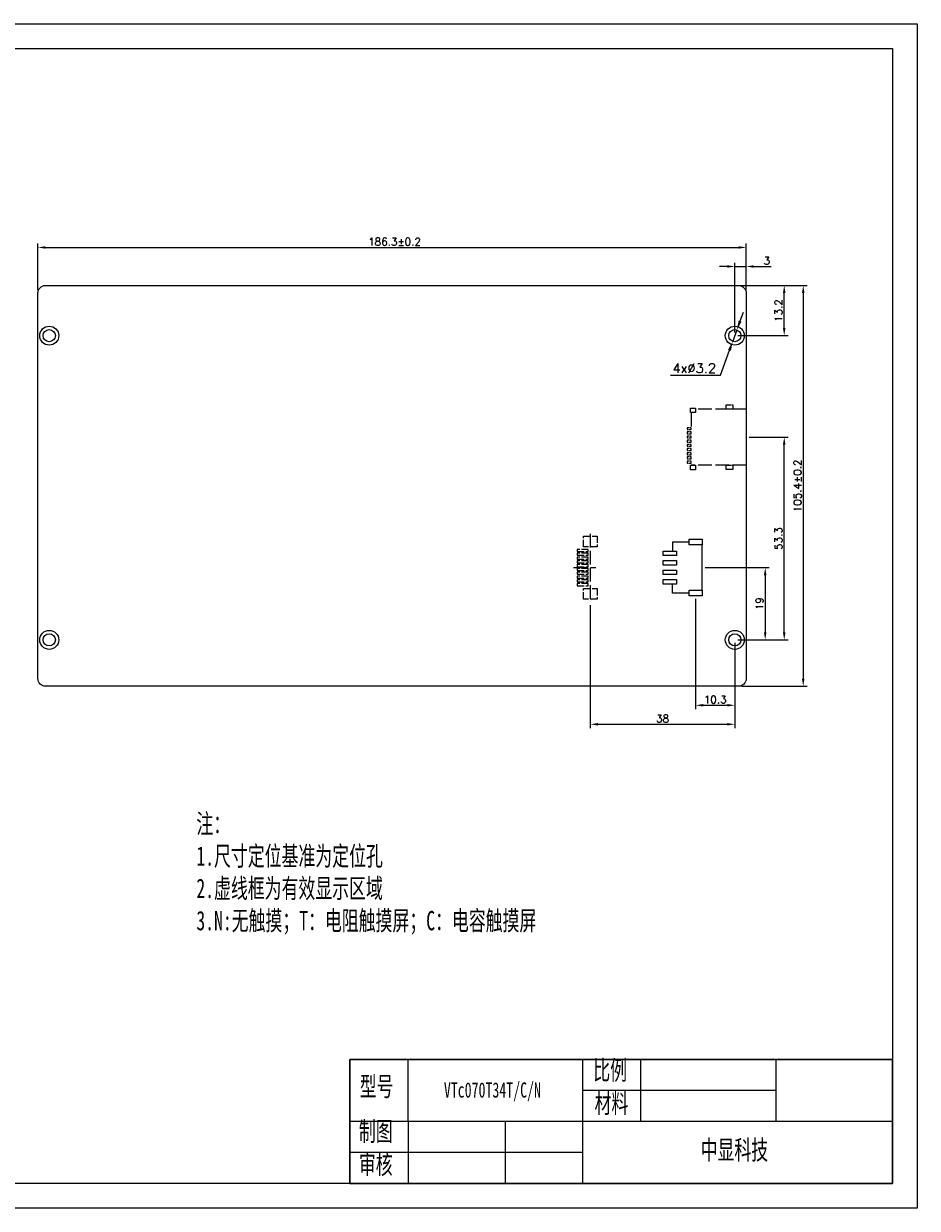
# Model space of a CAD drawing. Header units: millimetres. Extents: x 2857 to 3363, y -5460 to -5148.
# Tile 2 of 2: x 3128 to 3363, y -5460 to -5148. Entities that reach past the tile are written whole.
import ezdxf

# ---------------------------------------------------------------- set-up
doc = ezdxf.new("R2010")
doc.units = ezdxf.units.MM
doc.header["$LTSCALE"] = 0.3
doc.header["$PDSIZE"] = -5
doc.linetypes.add('ACAD_ISO02W100', pattern=[15, 12, -3])
doc.layers.get('0').update_dxf_attribs({"lineweight": 18})
doc.layers.get('Defpoints').update_dxf_attribs({"lineweight": 18})
for name, color, linetype, lineweight in [('thick', 7, 'Continuous', 30), ('thin', 7, 'Continuous', 18), ('虚线', 7, 'ACAD_ISO02W100', 18)]:
    doc.layers.add(name, color=color, linetype=linetype, lineweight=lineweight)
doc.styles.get("Standard").update_dxf_attribs({"font": 'txt.shx', "bigfont": 'gbcbig.shx'})
doc.styles.add('机械字体', font='txt', dxfattribs={"width": 0.67})
doc.dimstyles.new('ISO-25', dxfattribs={"dimtxt": 2.5, "dimasz": 2.5, "dimexe": 1.25, "dimexo": 1, "dimtad": 1, "dimdec": 1, "dimdsep": 46, "dimtxsty": 'Standard', "dimcen": 2.5, "dimdle": 5, "dimadec": 0, "dimazin": 0, "dimtfac": 1, "dimtdec": 1, "dimtmove": 0, "dimatfit": 3, "dimfxl": 0, "dimarcsym": 0})
doc.dimstyles.new('副本ISO-25', dxfattribs={"dimtxt": 2.5, "dimasz": 2.5, "dimexe": 1.25, "dimexo": 0.625, "dimtad": 1, "dimtoh": 1, "dimdsep": 46, "dimtxsty": 'Standard', "dimcen": 2.5, "dimdle": 5, "dimadec": 0, "dimazin": 0, "dimtfac": 1, "dimtmove": 0, "dimatfit": 3, "dimfxl": 0, "dimtolj": 1, "dimarcsym": 0})

# ---------------------------------------------------------------- blocks, each defined once
blk = doc.blocks.new('SDWe070T77图框')
at = {"lineweight": 0}
for points in [[(2857.3, -5148.14), (3362.66, -5148.14), (3362.66, -5459.68), (2857.3, -5459.68)], [(3356.16, -5453.18), (2863.8, -5453.18), (2863.8, -5154.64), (3356.16, -5154.64)], [(2863.8, -5154.64), (3356.16, -5154.64), (3356.16, -5453.18), (2863.8, -5453.18)]]:
    blk.add_lwpolyline(points, close=True, dxfattribs=at)
blk = doc.blocks.new('*X17')
at = {"color": 0, "lineweight": -2}
for p, q in [((3318.46, -5256.88), (3328.66, -5256.88)), ((3327.66, -5308.18), (3327.66, -5258.88)), ((3315.46, -5310.18), (3328.66, -5310.18))]:
    blk.add_line(p, q, dxfattribs=at)
at = {"color": 0}
for points in [[(3327.32, -5258.88), (3327.99, -5258.88), (3327.66, -5256.88)], [(3327.32, -5308.18), (3327.99, -5308.18), (3327.66, -5310.18)]]:
    blk.add_solid(points, dxfattribs=at)
at = {"layer": 'Defpoints', "color": 0}
for p in [(3317.66, -5256.88), (3327.66, -5256.88), (3314.66, -5310.18)]:
    blk.add_point(p, dxfattribs=at)
at = {"color": 0, "lineweight": 0, "insert": (3326.16, -5283.53), "char_height": 2, "attachment_point": 5, "rotation": 90}
blk.add_mtext('\\A1;53.3', dxfattribs=at)
blk = doc.blocks.new('*X18')
at = {"lineweight": 0}
for points in [[(3315.67, -5226.18), (3316.45, -5226.47), (3315.2, -5228.67)], [(3312.87, -5233.89), (3313.65, -5234.17), (3314.11, -5231.68)]]:
    blk.add_hatch(color=0, dxfattribs=at).paths.add_polyline_path(points, flags=0)
at = {"color": 0, "lineweight": -2}
for p, q in [((3316.06, -5226.32), (3316.91, -5223.97)), ((3315.2, -5228.67), (3314.11, -5231.68)), ((3310.88, -5240.6), (3313.26, -5234.03)), ((3297.75, -5240.6), (3310.88, -5240.6))]:
    blk.add_line(p, q, dxfattribs=at)
at = {"color": 0, "lineweight": 0, "insert": (3304, -5238.73), "char_height": 2.5, "width": 35.7143, "attachment_point": 5}
blk.add_mtext('4x%%C3.2', dxfattribs=at)
blk = doc.blocks.new('*X25')
at = {"lineweight": 0}
for points in [[(3133.36, -5206.65), (3133.36, -5207.31), (3131.36, -5206.98)], [(3315.66, -5206.65), (3315.66, -5207.31), (3317.66, -5206.98)]]:
    blk.add_hatch(color=0, dxfattribs=at).paths.add_polyline_path(points, flags=0)
at = {"color": 0, "linetype": 'Continuous', "lineweight": -2}
for p, q in [((3131.36, -5218.18), (3131.36, -5205.98)), ((3133.36, -5206.98), (3315.66, -5206.98)), ((3317.66, -5218.18), (3317.66, -5205.98))]:
    blk.add_line(p, q, dxfattribs=at)
at = {"color": 0, "lineweight": 0, "insert": (3225.17, -5205.48), "char_height": 2, "width": 44.8571, "attachment_point": 5}
blk.add_mtext('186.3%%P0.2', dxfattribs=at)
blk = doc.blocks.new('*X26')
at = {"color": 0, "lineweight": -2}
for p, q in [((3316.46, -5216.98), (3333.66, -5216.98)), ((3332.66, -5218.98), (3332.66, -5320.38)), ((3316.46, -5322.38), (3333.66, -5322.38))]:
    blk.add_line(p, q, dxfattribs=at)
at = {"color": 0}
for points in [[(3332.32, -5218.98), (3332.99, -5218.98), (3332.66, -5216.98)], [(3332.32, -5320.38), (3332.99, -5320.38), (3332.66, -5322.38)]]:
    blk.add_solid(points, dxfattribs=at)
at = {"layer": 'Defpoints', "color": 0}
for p in [(3315.66, -5216.98), (3315.66, -5322.38), (3332.66, -5322.38)]:
    blk.add_point(p, dxfattribs=at)
at = {"color": 0, "lineweight": 0, "insert": (3331.16, -5269.68), "char_height": 2, "attachment_point": 5, "rotation": 90}
blk.add_mtext('\\A1;105.4%%P0.2', dxfattribs=at)
blk = doc.blocks.new('*X27')
at = {"lineweight": 0}
for points in [[(3327.32, -5218.98), (3327.99, -5218.98), (3327.66, -5216.98)], [(3327.32, -5228.18), (3327.99, -5228.18), (3327.66, -5230.18)]]:
    blk.add_hatch(color=0, dxfattribs=at).paths.add_polyline_path(points, flags=0)
at = {"color": 0, "linetype": 'Continuous', "lineweight": -2}
for p, q in [((3315.46, -5216.98), (3328.66, -5216.98)), ((3327.66, -5228.18), (3327.66, -5218.98)), ((3315.46, -5230.18), (3328.66, -5230.18))]:
    blk.add_line(p, q, dxfattribs=at)
at = {"color": 0, "lineweight": 0, "insert": (3326.16, -5223.58), "char_height": 2, "width": 17.4286, "attachment_point": 5, "rotation": 90}
blk.add_mtext('13.2', dxfattribs=at)
blk = doc.blocks.new('*X28')
at = {"lineweight": 0}
for points in [[(3312.66, -5211.65), (3312.66, -5212.32), (3314.66, -5211.99)], [(3319.66, -5211.65), (3319.66, -5212.32), (3317.66, -5211.99)]]:
    blk.add_hatch(color=0, dxfattribs=at).paths.add_polyline_path(points, flags=0)
at = {"color": 0, "linetype": 'Continuous', "lineweight": -2}
for p, q in [((3312.66, -5211.99), (3310.66, -5211.99)), ((3314.66, -5229.38), (3314.66, -5210.99)), ((3314.66, -5211.99), (3317.66, -5211.99)), ((3317.66, -5216.18), (3317.66, -5210.99)), ((3319.66, -5211.99), (3324.26, -5211.99))]:
    blk.add_line(p, q, dxfattribs=at)
at = {"color": 0, "lineweight": 0, "insert": (3323.09, -5210.49), "char_height": 2, "width": 4, "attachment_point": 5}
blk.add_mtext('3', dxfattribs=at)
blk = doc.blocks.new('*X33')
at = {"color": 0, "lineweight": -2}
for p, q in [((3276.66, -5301.05), (3276.66, -5333.38)), ((3314.66, -5310.98), (3314.66, -5333.38)), ((3278.66, -5332.38), (3312.66, -5332.38))]:
    blk.add_line(p, q, dxfattribs=at)
at = {"color": 0}
for points in [[(3278.66, -5332.05), (3278.66, -5332.71), (3276.66, -5332.38)], [(3312.66, -5332.05), (3312.66, -5332.71), (3314.66, -5332.38)]]:
    blk.add_solid(points, dxfattribs=at)
at = {"layer": 'Defpoints', "color": 0}
for p in [(3276.66, -5300.25), (3314.66, -5310.18), (3314.66, -5332.38)]:
    blk.add_point(p, dxfattribs=at)
at = {"color": 0, "lineweight": 0, "insert": (3295.66, -5330.88), "char_height": 2, "attachment_point": 5}
blk.add_mtext('\\A1;38', dxfattribs=at)
blk = doc.blocks.new('*X34')
at = {"color": 0, "lineweight": -2}
for p, q in [((3306.88, -5291.18), (3323.66, -5291.18)), ((3322.66, -5293.18), (3322.66, -5308.18)), ((3315.46, -5310.18), (3323.66, -5310.18))]:
    blk.add_line(p, q, dxfattribs=at)
at = {"color": 0}
for points in [[(3322.32, -5293.18), (3322.99, -5293.18), (3322.66, -5291.18)], [(3322.32, -5308.18), (3322.99, -5308.18), (3322.66, -5310.18)]]:
    blk.add_solid(points, dxfattribs=at)
at = {"layer": 'Defpoints', "color": 0}
for p in [(3306.08, -5291.18), (3314.66, -5310.18), (3322.66, -5310.18)]:
    blk.add_point(p, dxfattribs=at)
at = {"color": 0, "lineweight": 0, "insert": (3321.16, -5300.68), "char_height": 2, "attachment_point": 5, "rotation": 90}
blk.add_mtext('\\A1;19', dxfattribs=at)
blk = doc.blocks.new('10')
at = {"layer": '虚线', "lineweight": 0}
for p, q in [((0, 4.45), (0, -1.49)), ((8.91, 0), (-9.07, 0))]:
    blk.add_line(p, q, dxfattribs=at)
at = {"layer": '虚线', "lineweight": 0, "ltscale": 0.5}
for points in [[(-4.22, 3.45), (-4.77, 3.45), (-4.77, 0.55), (-4.22, 0.55)], [(-3.22, 3.45), (-3.77, 3.45), (-3.77, 0.55), (-3.22, 0.55)], [(-2.22, 3.45), (-2.77, 3.45), (-2.77, 0.55), (-2.22, 0.55)], [(-1.22, 3.45), (-1.77, 3.45), (-1.77, 0.55), (-1.22, 0.55)], [(-0.22, 3.45), (-0.77, 3.45), (-0.77, 0.55), (-0.22, 0.55)], [(0.78, 3.45), (0.23, 3.45), (0.23, 0.55), (0.78, 0.55)], [(1.78, 3.45), (1.23, 3.45), (1.23, 0.55), (1.78, 0.55)], [(2.78, 3.45), (2.23, 3.45), (2.23, 0.55), (2.78, 0.55)], [(3.78, 3.45), (3.23, 3.45), (3.23, 0.55), (3.78, 0.55)], [(4.78, 3.45), (4.23, 3.45), (4.23, 0.55), (4.78, 0.55)], [(-8.3, 1.8), (-5.5, 1.8), (-5.5, -1.8), (-8.3, -1.8)], [(5.5, 1.8), (8.3, 1.8), (8.3, -1.8), (5.5, -1.8)]]:
    blk.add_lwpolyline(points, close=True, dxfattribs=at)
blk = doc.blocks.new('*X37')
at = {"color": 0, "lineweight": -2}
for p, q in [((3304.36, -5299.43), (3304.36, -5328.38)), ((3314.66, -5310.98), (3314.66, -5328.38)), ((3306.36, -5327.38), (3312.66, -5327.38))]:
    blk.add_line(p, q, dxfattribs=at)
at = {"color": 0}
for points in [[(3306.36, -5327.05), (3306.36, -5327.71), (3304.36, -5327.38)], [(3312.66, -5327.05), (3312.66, -5327.71), (3314.66, -5327.38)]]:
    blk.add_solid(points, dxfattribs=at)
at = {"layer": 'Defpoints', "color": 0}
for p in [(3304.36, -5298.63), (3314.66, -5310.18), (3314.66, -5327.38)]:
    blk.add_point(p, dxfattribs=at)
at = {"color": 0, "lineweight": 0, "insert": (3309.51, -5325.88), "char_height": 2, "attachment_point": 5}
blk.add_mtext('\\A1;10.3', dxfattribs=at)
blk = doc.blocks.new('sd')
at = {"layer": '虚线'}
for p, q in [((-7.35, 0), (-7.35, -13.25)), ((-7.35, 0), (7.35, 0)), ((7.35, 0), (7.35, -14.5)), ((-6.45, -14.5), (-2.5, -14.5))]:
    blk.add_line(p, q, dxfattribs=at)
at = {"layer": '虚线', "ltscale": 0.1}
for points in [[(-8.52, -3.51), (-7.38, -3.51), (-7.38, -5.29), (-8.52, -5.29)], [(7.38, -3.51), (8.52, -3.51), (8.52, -5.29), (7.38, -5.29)], [(-7.65, -13.35), (-6.45, -13.35), (-6.45, -14.65), (-7.65, -14.65)], [(-2.5, -15.5), (-2, -15.5), (-2, -14.5), (-2.5, -14.5)], [(-1.4, -15.5), (-0.9, -15.5), (-0.9, -14.5), (-1.4, -14.5)], [(-0.3, -15.5), (0.2, -15.5), (0.2, -14.5), (-0.3, -14.5)], [(0.8, -15.5), (1.3, -15.5), (1.3, -14.5), (0.8, -14.5)], [(1.9, -15.5), (2.4, -15.5), (2.4, -14.5), (1.9, -14.5)], [(3, -15.5), (3.5, -15.5), (3.5, -14.5), (3, -14.5)], [(4.1, -15.5), (4.6, -15.5), (4.6, -14.5), (4.1, -14.5)], [(5.2, -15.5), (5.7, -15.5), (5.7, -14.5), (5.2, -14.5)], [(6.3, -15.5), (6.8, -15.5), (6.8, -14.5), (6.3, -14.5)], [(7.35, -13.35), (8.55, -13.35), (8.55, -14.65), (7.35, -14.65)]]:
    blk.add_lwpolyline(points, close=True, dxfattribs=at)

msp = doc.modelspace()

# ---------------------------------------------------------------- linework, layer by layer
at = {"lineweight": 0}
for p, q in [((3298.271, -5284.478), (3298.271, -5286.828)), ((3302.658, -5284.478), (3298.271, -5284.478)), ((3306.084, -5297.128), (3306.084, -5285.228)), ((3298.231, -5297.878), (3298.231, -5295.528)), ((3302.658, -5297.878), (3298.231, -5297.878)), ((3228.734, -5436.867), (3228.734, -5420.557))]:
    msp.add_line(p, q, dxfattribs=at)
msp.add_line((3213.443, -5420.557), (3213.443, -5453.178))
msp.add_lwpolyline([(3315.658, -5322.378), (3133.358, -5322.378, -0.4142136), (3131.358, -5320.378), (3131.358, -5218.978, -0.4142136), (3133.358, -5216.978), (3315.658, -5216.978, -0.4142136), (3317.658, -5218.978), (3317.658, -5320.378, -0.4142136)], format="xyb", close=True, dxfattribs=at)
for points in [[(3306.058, -5285.228), (3302.658, -5285.228), (3302.658, -5283.728), (3306.058, -5283.728)], [(3299.358, -5288.028), (3295.858, -5288.028), (3295.858, -5286.828), (3299.358, -5286.828)], [(3299.358, -5290.528), (3295.858, -5290.528), (3295.858, -5289.328), (3299.358, -5289.328)], [(3299.358, -5293.028), (3295.858, -5293.028), (3295.858, -5291.828), (3299.358, -5291.828)], [(3299.358, -5295.528), (3295.858, -5295.528), (3295.858, -5294.328), (3299.358, -5294.328)], [(3306.058, -5298.628), (3302.658, -5298.628), (3302.658, -5297.128), (3306.058, -5297.128)]]:
    msp.add_lwpolyline(points, close=True, dxfattribs=at)
for centre, radius in [((3134.358, -5230.178), 2.5), ((3134.358, -5230.178), 1.6), ((3314.658, -5230.178), 2.5), ((3314.658, -5230.178), 1.6), ((3134.358, -5310.178), 2.5), ((3134.358, -5310.178), 1.6), ((3314.658, -5310.178), 2.5), ((3314.658, -5310.178), 1.6)]:
    msp.add_circle(centre, radius, dxfattribs=at)
at = {"layer": 'thick'}
for p, q in [((3356.161, -5420.557), (3213.443, -5420.557)), ((3213.443, -5420.557), (3213.443, -5453.178)), ((3213.443, -5420.557), (3213.443, -5453.178)), ((3356.161, -5453.178), (3356.161, -5420.557)), ((3213.443, -5453.178), (3356.161, -5453.178))]:
    msp.add_line(p, q, dxfattribs=at)
at = {"layer": 'thin'}
for p, q in [((3274.608, -5420.557), (3274.608, -5453.178)), ((3289.899, -5420.557), (3289.899, -5436.867)), ((3325.578, -5436.867), (3325.578, -5420.557)), ((3325.578, -5428.712), (3274.608, -5428.712)), ((3356.161, -5436.867), (3213.443, -5436.867)), ((3228.734, -5436.867), (3228.734, -5453.178)), ((3254.22, -5436.867), (3254.22, -5453.178)), ((3274.608, -5445.022), (3213.443, -5445.022))]:
    msp.add_line(p, q, dxfattribs=at)

# ---------------------------------------------------------------- block references
at = {"lineweight": 0}
msp.add_blockref('SDWe070T77图框', (0, 0), dxfattribs=at)
at = {"lineweight": 0, "rotation": 90}
msp.add_blockref('10', (3276.658, -5291.178), dxfattribs=at)
at = {"layer": '虚线', "lineweight": -3, "rotation": 270}
msp.add_blockref('sd', (3317.658, -5256.878), dxfattribs=at)

# ---------------------------------------------------------------- texts
at = {"layer": 'thick', "attachment_point": 1, "style": '机械字体'}
for s, insert, char_height, width in [('注：\\P1.尺寸定位基准为定位孔\\P2.虚线框为有效显示区域\\P3.N:无触摸；T：电阻触摸屏；C：电容触摸屏', (3173.049, -5355.98), 5.09707, 122.19796), ('比例', (3277.444, -5420.795), 5.0971, 12.94837), ('型号', (3216.013, -5425.082), 5.0971, 12.94837), ('VTc070T34T/C/N', (3238.144, -5426.558), 4, 28.39311), ('材料', (3277.78, -5429.501), 5.0971, 12.94837), ('制图', (3215.786, -5436.867), 5.0971, 12.94837), ('中显科技', (3305.675, -5441.765), 5.0971, 28.36201), ('审核', (3215.786, -5445.573), 5.0971, 12.94837)]:
    msp.add_mtext(s, dxfattribs=dict(at, insert=insert, char_height=char_height, width=width))

# ---------------------------------------------------------------- dimensions: what is measured, and where the dimension line sits
at = {"lineweight": 0}
for base, p1, p2, text, picture, middle in [((3317.658, -5206.978), (3131.358, -5218.978), (3317.658, -5218.978), '186.3%%P0.2', '*X25', (3225.166, -5206.978)), ((3317.658, -5211.986), (3314.658, -5230.178), (3317.658, -5216.978), '3', '*X28', (3323.094, -5211.986))]:
    dim = msp.add_linear_dim(base=base, p1=p1, p2=p2, text=text, dimstyle='ISO-25', override={"dimscale": 0.8, "dimsah": 1, "dimtolj": 1, "dimarcsym": 1}, dxfattribs=at)
    dim.commit()
    dim.dimension.update_dxf_attribs({"geometry": picture, "text_midpoint": middle, "dimtype": 160})
dim = msp.add_linear_dim(base=(3327.658, -5216.978), p1=(3314.658, -5230.178), p2=(3314.658, -5216.978), angle=90, text='13.2', dimstyle='ISO-25', override={"dimscale": 0.8, "dimsah": 1, "dimtolj": 1, "dimarcsym": 1}, dxfattribs=at)
dim.commit()
dim.dimension.update_dxf_attribs({"geometry": '*X27', "text_midpoint": (3327.658, -5223.578)})
for base, p1, p2, text, picture, middle in [((3332.658, -5322.378), (3315.658, -5216.978), (3315.658, -5322.378), '105.4%%P0.2', '*X26', (3332.658, -5269.678)), ((3327.658, -5256.878), (3314.658, -5310.178), (3317.658, -5256.878), '53.3', '*X17', (3327.658, -5283.528)), ((3322.658, -5310.178), (3306.084, -5291.178), (3314.658, -5310.178), '19', '*X34', (3322.658, -5300.678))]:
    dim = msp.add_linear_dim(base=base, p1=p1, p2=p2, angle=90, text=text, dimstyle='ISO-25', override={"dimscale": 0.8, "dimsah": 1, "dimtolj": 1, "dimarcsym": 1}, dxfattribs=at)
    dim.commit()
    dim.dimension.update_dxf_attribs({"geometry": picture, "text_midpoint": middle, "dimtype": 160})
dim = msp.add_diameter_dim_2p(p1=(3315.204, -5228.674), p2=(3314.113, -5231.682), text='4x%%C3.2', dimstyle='副本ISO-25', override={"dimpost": '%%C<>', "dimsah": 1}, dxfattribs=at)
dim.commit()
dim.dimension.update_dxf_attribs({"geometry": '*X18', "text_midpoint": (3310.876, -5240.601), "dimtype": 163})
for base, p1, text, picture, middle in [((3314.658, -5327.378), (3304.358, -5298.628), '10.3', '*X37', (3309.508, -5325.878)), ((3314.658, -5332.378), (3276.658, -5300.248), '38', '*X33', (3295.658, -5330.878))]:
    dim = msp.add_linear_dim(base=base, p1=p1, p2=(3314.658, -5310.178), text=text, dimstyle='ISO-25', override={"dimscale": 0.8, "dimsah": 1, "dimtolj": 1, "dimarcsym": 1}, dxfattribs=at)
    dim.commit()
    dim.dimension.update_dxf_attribs({"geometry": picture, "text_midpoint": middle})

doc.saveas('drawing.dxf')
